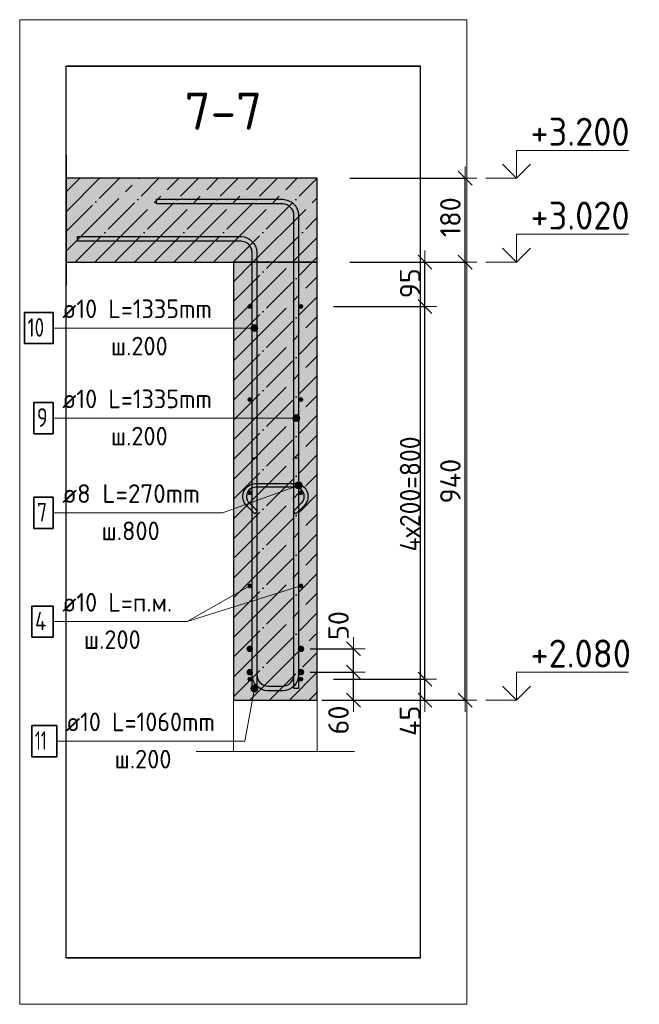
# Model space of a CAD drawing. Header units: millimetres. Extents: x -2258 to 68686, y -2266 to 30725.
# Tile 65 of 83: x 33027 to 34357, y 27339 to 29453. Entities that reach past the tile are written whole.
import ezdxf

# ---------------------------------------------------------------- set-up
doc = ezdxf.new("R2010")
doc.units = ezdxf.units.MM
doc.header["$PDMODE"] = 65
doc.linetypes.add('______11', pattern=[100, 80, -10, 0, -10])
doc.linetypes.add('______5', pattern=[220, 160, -20, 20, -20])
for name, color, linetype, lineweight in [('Standard', 7, 'Continuous', 25), ('Арм.стержн. Арматура края', 96, 'Continuous', 35), ('Арм.стержн. вертикальными 1', 22, 'Continuous', 35), ('Арм.стержн. Доп. арматура', 180, 'Continuous', 35), ('Арм.стержн.горизонт. 1', 180, 'Continuous', 35), ('Высотная отметки_ общее', 7, 'Continuous', 13), ('Размерная линия_ общее', 7, 'Continuous', 13)]:
    doc.layers.add(name, color=color, linetype=linetype, lineweight=lineweight)
doc.layers.add('Арм.стержн.Стяжки', color=7, linetype='Continuous', lineweight=35, true_color=0x501e0f)
doc.styles.add('ISOCPEUR', font='ISOCPEUR')
doc.dimstyles.new('DIMSTYLE_11', dxfattribs={"dimtxt": 44, "dimasz": 50, "dimexe": 0, "dimexo": 0, "dimgap": 22, "dimtad": 2, "dimdec": 0, "dimrnd": 5, "dimzin": 12, "dimdsep": 46, "dimtxsty": 'ISOCPEUR', "dimblk1": 'ALL_ML_STRICH', "dimblk2": 'ALL_ML_STRICH', "dimsah": 1, "dimcen": 0, "dimclrd": 7, "dimclre": 256, "dimclrt": 7, "dimadec": 0, "dimazin": 0, "dimtfac": 1, "dimtdec": 0, "dimtix": 1, "dimtmove": 2, "dimatfit": 3, "dimfxl": 0, "dimtvp": 1.2, "dimtzin": 0, "dimlwd": 0, "dimlwe": -3, "dimarcsym": 0})
doc.dimstyles.new('DIMSTYLE_3', dxfattribs={"dimtxt": 44, "dimasz": 50, "dimexe": 0, "dimexo": 0, "dimgap": 22, "dimtad": 2, "dimdec": 0, "dimrnd": 5, "dimzin": 12, "dimdsep": 46, "dimtxsty": 'ISOCPEUR', "dimblk1": 'ALL_ML_STRICH', "dimblk2": 'ALL_ML_STRICH', "dimsah": 1, "dimcen": 0, "dimclrd": 7, "dimclre": 256, "dimclrt": 7, "dimadec": 0, "dimazin": 0, "dimtfac": 1, "dimtdec": 0, "dimtix": 1, "dimtmove": 2, "dimatfit": 3, "dimfxl": 0, "dimtzin": 0, "dimlwd": 0, "dimlwe": -3, "dimarcsym": 0})

# ---------------------------------------------------------------- blocks, each defined once
blk = doc.blocks.new('ALL_ML_STRICH')
at = {"color": 0, "linetype": 'ByBlock', "lineweight": -2}
for p, q in [((0, -0.5), (0, 0.5)), ((-1, 0), (0.5, 0)), ((-0.3, -0.3), (0.3, 0.3))]:
    blk.add_line(p, q, dxfattribs=at)
blk = doc.blocks.new('*D288')
at = {"layer": 'DEFPOINTS', "color": 7, "linetype": 'Continuous', "lineweight": 13, "transparency": 33554687}
for p in [(33630.9, 28052.1), (33655.9, 27992.1), (33743.6, 27992.1)]:
    blk.add_point(p, dxfattribs=at)
at = {"layer": 'Размерная линия_ общее', "color": 253, "linetype": 'Continuous', "lineweight": -2, "true_color": 0xa0a0a0, "transparency": 33554687}
for p, q in [((33650.9, 28052.1), (33743.6, 28052.1)), ((33675.9, 27992.1), (33743.6, 27992.1))]:
    blk.add_line(p, q, dxfattribs=at)
at = {"layer": 'Размерная линия_ общее', "color": 7, "linetype": 'Continuous', "lineweight": -2, "transparency": 33554687}
blk.add_line((33743.6, 27992.1), (33743.6, 28052.1), dxfattribs=at)
at = {"layer": 'Размерная линия_ общее', "color": 7, "linetype": 'Continuous', "lineweight": 13, "transparency": 33554687, "xscale": 50, "yscale": 50, "zscale": 50}
for p, rotation in [((33743.6, 28052.1), 90), ((33743.6, 27992.1), 270)]:
    blk.add_blockref('ALL_ML_STRICH', p, dxfattribs=dict(at, rotation=rotation))
at = {"layer": 'Размерная линия_ общее', "color": 7, "linetype": 'Continuous', "lineweight": 13, "transparency": 33554687, "insert": (33711.4, 27949.4), "char_height": 44, "width": 88, "attachment_point": 5, "rotation": 90, "style": 'ISOCPEUR'}
blk.add_mtext('\\A1;{60}', dxfattribs=at)
blk = doc.blocks.new('*D289')
at = {"layer": 'DEFPOINTS', "color": 7, "linetype": 'Continuous', "lineweight": 13, "transparency": 33554687}
for p in [(33630.9, 28102.1), (33630.9, 28052.1), (33743.6, 28052.1)]:
    blk.add_point(p, dxfattribs=at)
at = {"layer": 'Размерная линия_ общее', "color": 253, "linetype": 'Continuous', "lineweight": -2, "true_color": 0xa0a0a0, "transparency": 33554687}
for p, q in [((33650.9, 28102.1), (33743.6, 28102.1)), ((33650.9, 28052.1), (33743.6, 28052.1))]:
    blk.add_line(p, q, dxfattribs=at)
at = {"layer": 'Размерная линия_ общее', "color": 7, "linetype": 'Continuous', "lineweight": -2, "transparency": 33554687}
blk.add_line((33743.6, 28052.1), (33743.6, 28102.1), dxfattribs=at)
at = {"layer": 'Размерная линия_ общее', "color": 7, "linetype": 'Continuous', "lineweight": 13, "transparency": 33554687, "xscale": 50, "yscale": 50, "zscale": 50}
for p, rotation in [((33743.6, 28102.1), 90), ((33743.6, 28052.1), 270)]:
    blk.add_blockref('ALL_ML_STRICH', p, dxfattribs=dict(at, rotation=rotation))
at = {"layer": 'Размерная линия_ общее', "color": 7, "linetype": 'Continuous', "lineweight": 13, "transparency": 33554687, "insert": (33711.5, 28152.2), "char_height": 44, "width": 88, "attachment_point": 5, "rotation": 90, "style": 'ISOCPEUR'}
blk.add_mtext('\\A1;{50}', dxfattribs=at)
blk = doc.blocks.new('*D290')
at = {"layer": 'DEFPOINTS', "color": 7, "linetype": 'Continuous', "lineweight": 13, "transparency": 33554687}
for p in [(33715.9, 28932.1), (33665.9, 27992.1), (33983.6, 27992.1)]:
    blk.add_point(p, dxfattribs=at)
at = {"layer": 'Размерная линия_ общее', "color": 253, "linetype": 'Continuous', "lineweight": -2, "true_color": 0xa0a0a0, "transparency": 33554687}
for p, q in [((33735.9, 28932.1), (33983.6, 28932.1)), ((33685.9, 27992.1), (33983.6, 27992.1))]:
    blk.add_line(p, q, dxfattribs=at)
at = {"layer": 'Размерная линия_ общее', "color": 7, "linetype": 'Continuous', "lineweight": -2, "transparency": 33554687}
blk.add_line((33983.6, 27992.1), (33983.6, 28932.1), dxfattribs=at)
at = {"layer": 'Размерная линия_ общее', "color": 7, "linetype": 'Continuous', "lineweight": 13, "transparency": 33554687, "xscale": 50, "yscale": 50, "zscale": 50}
for p, rotation in [((33983.6, 28932.1), 90), ((33983.6, 27992.1), 270)]:
    blk.add_blockref('ALL_ML_STRICH', p, dxfattribs=dict(at, rotation=rotation))
at = {"layer": 'Размерная линия_ общее', "color": 7, "linetype": 'Continuous', "lineweight": 13, "transparency": 33554687, "insert": (33951.6, 28462.1), "char_height": 44, "width": 132, "attachment_point": 5, "rotation": 90, "style": 'ISOCPEUR'}
blk.add_mtext('\\A1;{940}', dxfattribs=at)
blk = doc.blocks.new('*D291')
at = {"layer": 'DEFPOINTS', "color": 7, "linetype": 'Continuous', "lineweight": 13, "transparency": 33554687}
for p in [(33715.9, 29112.1), (33715.9, 28932.1), (33983.6, 28932.1)]:
    blk.add_point(p, dxfattribs=at)
at = {"layer": 'Размерная линия_ общее', "color": 253, "linetype": 'Continuous', "lineweight": -2, "true_color": 0xa0a0a0, "transparency": 33554687}
for p, q in [((33735.9, 29112.1), (33983.6, 29112.1)), ((33735.9, 28932.1), (33983.6, 28932.1))]:
    blk.add_line(p, q, dxfattribs=at)
at = {"layer": 'Размерная линия_ общее', "color": 7, "linetype": 'Continuous', "lineweight": -2, "transparency": 33554687}
blk.add_line((33983.6, 28932.1), (33983.6, 29112.1), dxfattribs=at)
at = {"layer": 'Размерная линия_ общее', "color": 7, "linetype": 'Continuous', "lineweight": 13, "transparency": 33554687, "xscale": 50, "yscale": 50, "zscale": 50}
for p, rotation in [((33983.6, 29112.1), 90), ((33983.6, 28932.1), 270)]:
    blk.add_blockref('ALL_ML_STRICH', p, dxfattribs=dict(at, rotation=rotation))
at = {"layer": 'Размерная линия_ общее', "color": 7, "linetype": 'Continuous', "lineweight": 13, "transparency": 33554687, "insert": (33951.6, 29028.7), "char_height": 44, "width": 132, "attachment_point": 5, "rotation": 90, "style": 'ISOCPEUR'}
blk.add_mtext('\\A1;{180}', dxfattribs=at)
blk = doc.blocks.new('COMPLEX_ELEVATIONDIM_10')
at = {"layer": 'Высотная отметки_ общее', "color": 7, "linetype": 'Continuous', "lineweight": 13, "transparency": 33554687}
for p, q in [((34093.6, 29112.1), (34093.6, 29172.1)), ((34093.6, 29172.1), (34333.6, 29172.1)), ((34093.6, 29112.1), (34063.6, 29142.1)), ((34093.6, 29112.1), (34123.6, 29142.1)), ((34093.6, 29112.1), (34027.4, 29112.1)), ((34093.6, 29112.1), (34093.6, 29112.1)), ((34093.6, 29112.1), (34093.6, 29112.1)), ((34093.6, 29112.1), (34093.6, 29112.1)), ((34093.6, 29112.1), (34093.6, 29112.1)), ((34093.6, 28932.1), (34093.6, 28992.1)), ((34093.6, 28992.1), (34333.6, 28992.1)), ((34093.6, 28932.1), (34063.6, 28962.1)), ((34093.6, 28932.1), (34123.6, 28962.1)), ((34093.6, 28932.1), (34027.4, 28932.1)), ((34093.6, 28932.1), (34093.6, 28932.1)), ((34093.6, 28932.1), (34093.6, 28932.1)), ((34093.6, 28932.1), (34093.6, 28932.1)), ((34093.6, 28932.1), (34093.6, 28932.1)), ((34093.6, 27992.1), (34093.6, 28052.1)), ((34093.6, 28052.1), (34333.6, 28052.1)), ((34093.6, 27992.1), (34063.6, 28022.1)), ((34093.6, 27992.1), (34123.6, 28022.1)), ((34093.6, 27992.1), (34093.6, 27992.1)), ((34093.6, 27992.1), (34093.6, 27992.1)), ((34093.6, 27992.1), (34093.6, 27992.1)), ((34093.6, 27992.1), (34093.6, 27992.1))]:
    blk.add_line(p, q, dxfattribs=at)
blk.add_lwpolyline([(34093.6, 27992.1), (34053.6, 27992.1), (34053.6, 27992.1), (34027.4, 27992.1)], dxfattribs=at)
at = {"layer": 'Высотная отметки_ общее', "color": 7, "linetype": 'Continuous', "lineweight": 13, "transparency": 33554687, "char_height": 60, "width": 256.287, "attachment_point": 7, "style": 'ISOCPEUR'}
for s, insert in [('\\W0.95;+3.200', (34123.6, 29182.1)), ('\\W0.95;+3.020', (34123.6, 29002.1)), ('\\W0.95;+2.080', (34123.6, 28062.1))]:
    blk.add_mtext(s, dxfattribs=dict(at, insert=insert))
blk = doc.blocks.new('*D293')
at = {"layer": 'DEFPOINTS', "color": 7, "linetype": 'Continuous', "lineweight": 13, "transparency": 33554687}
for p in [(33680.9, 28037.1), (33665.9, 27992.1), (33897.1, 27992.1)]:
    blk.add_point(p, dxfattribs=at)
at = {"layer": 'Размерная линия_ общее', "color": 253, "linetype": 'Continuous', "lineweight": -2, "true_color": 0xa0a0a0, "transparency": 33554687}
for p, q in [((33700.9, 28037.1), (33897.1, 28037.1)), ((33685.9, 27992.1), (33897.1, 27992.1))]:
    blk.add_line(p, q, dxfattribs=at)
at = {"layer": 'Размерная линия_ общее', "color": 7, "linetype": 'Continuous', "lineweight": -2, "transparency": 33554687}
blk.add_line((33897.1, 27992.1), (33897.1, 28037.1), dxfattribs=at)
at = {"layer": 'Размерная линия_ общее', "color": 7, "linetype": 'Continuous', "lineweight": 13, "transparency": 33554687, "xscale": 50, "yscale": 50, "zscale": 50}
for p, rotation in [((33897.1, 28037.1), 90), ((33897.1, 27992.1), 270)]:
    blk.add_blockref('ALL_ML_STRICH', p, dxfattribs=dict(at, rotation=rotation))
at = {"layer": 'Размерная линия_ общее', "color": 7, "linetype": 'Continuous', "lineweight": 13, "transparency": 33554687, "insert": (33864.8, 27947.8), "char_height": 44, "width": 88, "attachment_point": 5, "rotation": 90, "style": 'ISOCPEUR'}
blk.add_mtext('\\A1;{45}', dxfattribs=at)
blk = doc.blocks.new('*D294')
at = {"layer": 'DEFPOINTS', "color": 7, "linetype": 'Continuous', "lineweight": 13, "transparency": 33554687}
for p in [(33680.9, 28837.1), (33680.9, 28037.1), (33897.1, 28037.1)]:
    blk.add_point(p, dxfattribs=at)
at = {"layer": 'Размерная линия_ общее', "color": 253, "linetype": 'Continuous', "lineweight": -2, "true_color": 0xa0a0a0, "transparency": 33554687}
for p, q in [((33700.9, 28837.1), (33897.1, 28837.1)), ((33700.9, 28037.1), (33897.1, 28037.1))]:
    blk.add_line(p, q, dxfattribs=at)
at = {"layer": 'Размерная линия_ общее', "color": 7, "linetype": 'Continuous', "lineweight": -2, "transparency": 33554687}
blk.add_line((33897.1, 28037.1), (33897.1, 28837.1), dxfattribs=at)
at = {"layer": 'Размерная линия_ общее', "color": 7, "linetype": 'Continuous', "lineweight": 13, "transparency": 33554687, "xscale": 50, "yscale": 50, "zscale": 50}
for p, rotation in [((33897.1, 28837.1), 90), ((33897.1, 28037.1), 270)]:
    blk.add_blockref('ALL_ML_STRICH', p, dxfattribs=dict(at, rotation=rotation))
at = {"layer": 'Размерная линия_ общее', "color": 7, "linetype": 'Continuous', "lineweight": 13, "transparency": 33554687, "insert": (33843.1, 28311.1), "char_height": 44, "width": 2.2, "attachment_point": 1, "rotation": 90, "line_spacing_factor": 0.60241, "style": 'ISOCPEUR'}
blk.add_mtext('\\W0.91;4х200=800', dxfattribs=at)
blk = doc.blocks.new('*D295')
at = {"layer": 'DEFPOINTS', "color": 7, "linetype": 'Continuous', "lineweight": 13, "transparency": 33554687}
for p in [(33715.9, 28932.1), (33680.9, 28837.1), (33897.1, 28837.1)]:
    blk.add_point(p, dxfattribs=at)
at = {"layer": 'Размерная линия_ общее', "color": 253, "linetype": 'Continuous', "lineweight": -2, "true_color": 0xa0a0a0, "transparency": 33554687}
for p, q in [((33735.9, 28932.1), (33897.1, 28932.1)), ((33700.9, 28837.1), (33897.1, 28837.1))]:
    blk.add_line(p, q, dxfattribs=at)
at = {"layer": 'Размерная линия_ общее', "color": 7, "linetype": 'Continuous', "lineweight": -2, "transparency": 33554687}
blk.add_line((33897.1, 28837.1), (33897.1, 28932.1), dxfattribs=at)
at = {"layer": 'Размерная линия_ общее', "color": 7, "linetype": 'Continuous', "lineweight": 13, "transparency": 33554687, "xscale": 50, "yscale": 50, "zscale": 50}
for p, rotation in [((33897.1, 28932.1), 90), ((33897.1, 28837.1), 270)]:
    blk.add_blockref('ALL_ML_STRICH', p, dxfattribs=dict(at, rotation=rotation))
at = {"layer": 'Размерная линия_ общее', "color": 7, "linetype": 'Continuous', "lineweight": 13, "transparency": 33554687, "insert": (33865.1, 28886.8), "char_height": 44, "width": 88, "attachment_point": 5, "rotation": 90, "style": 'ISOCPEUR'}
blk.add_mtext('\\A1;{95}', dxfattribs=at)

msp = doc.modelspace()

# ---------------------------------------------------------------- hatches: boundary and pattern name
at = {"linetype": 'Continuous', "lineweight": -3, "transparency": 33554687}
msp.add_hatch(color=7, dxfattribs=at).paths.add_polyline_path([(33665.9, 28932.1), (33665.9, 29112.1), (33127.1, 29112.1), (33127.1, 28932.1)])
at = {"layer": 'Standard', "linetype": 'Continuous', "lineweight": -3, "transparency": 33554687}
msp.add_hatch(color=7, dxfattribs=at).paths.add_polyline_path([(33665.9, 28932.1), (33485.9, 28932.1), (33485.9, 27992.1), (33665.9, 27992.1)])
at = {"layer": 'Арм.стержн. Арматура края', "linetype": 'Continuous', "lineweight": 13, "transparency": 33554687}
for points in [[(33525.2, 28021.9), (33535.7, 28022.8), (33528.3, 28024.1)], [(33528.3, 28024.1), (33535.7, 28022.8), (33532.2, 28024.5)], [(33523.5, 28018.4), (33537.9, 28019.6), (33525.2, 28021.9)], [(33523.5, 28018.4), (33538.3, 28015.8), (33537.9, 28019.6)], [(33523.9, 28014.5), (33538.3, 28015.8), (33523.5, 28018.4)], [(33523.9, 28014.5), (33536.6, 28012.3), (33538.3, 28015.8)], [(33526.1, 28011.4), (33536.6, 28012.3), (33523.9, 28014.5)], [(33525.2, 28021.9), (33537.9, 28019.6), (33535.7, 28022.8)], [(33526.1, 28011.4), (33533.5, 28010.1), (33536.6, 28012.3)], [(33533.5, 28010.1), (33526.1, 28011.4), (33529.6, 28009.7)]]:
    msp.add_hatch(color=7, dxfattribs=at).paths.add_polyline_path(points)
at = {"layer": 'Арм.стержн. вертикальными 1', "linetype": 'Continuous', "lineweight": 13, "transparency": 33554687}
for points in [[(33524.5, 28786.9), (33524.5, 28794.4), (33523.4, 28790.7)], [(33524.5, 28794.4), (33527.2, 28784.2), (33527.2, 28797.1)], [(33524.5, 28794.4), (33524.5, 28786.9), (33527.2, 28784.2)], [(33527.2, 28797.1), (33530.9, 28783.2), (33530.9, 28798.2)], [(33527.2, 28797.1), (33527.2, 28784.2), (33530.9, 28783.2)], [(33530.9, 28798.2), (33530.9, 28783.2), (33534.7, 28784.2)], [(33530.9, 28798.2), (33534.7, 28784.2), (33534.7, 28797.1)], [(33534.7, 28797.1), (33534.7, 28784.2), (33537.4, 28786.9)], [(33534.7, 28797.1), (33537.4, 28786.9), (33537.4, 28794.4)], [(33537.4, 28794.4), (33537.4, 28786.9), (33538.4, 28790.7)], [(33614.5, 28593.6), (33614.5, 28601.1), (33613.4, 28597.4)], [(33614.5, 28601.1), (33617.2, 28590.9), (33617.2, 28603.8)], [(33614.5, 28601.1), (33614.5, 28593.6), (33617.2, 28590.9)], [(33617.2, 28603.8), (33620.9, 28589.9), (33620.9, 28604.9)], [(33617.2, 28603.8), (33617.2, 28590.9), (33620.9, 28589.9)], [(33620.9, 28604.9), (33620.9, 28589.9), (33624.7, 28590.9)], [(33620.9, 28604.9), (33624.7, 28590.9), (33624.7, 28603.8)], [(33624.7, 28603.8), (33624.7, 28590.9), (33627.4, 28593.6)], [(33624.7, 28603.8), (33627.4, 28593.6), (33627.4, 28601.1)], [(33627.4, 28601.1), (33627.4, 28593.6), (33628.4, 28597.4)]]:
    msp.add_hatch(color=7, dxfattribs=at).paths.add_polyline_path(points)
at = {"layer": 'Арм.стержн. Доп. арматура', "linetype": 'Continuous', "lineweight": 50, "transparency": 33554687}
for points in [[(33527.9, 28102.1), (33527.4, 28104.8), (33525.9, 28107), (33523.6, 28108.6), (33520.9, 28109.1), (33518.2, 28108.6), (33516, 28107), (33514.4, 28104.8), (33513.9, 28102.1), (33514.4, 28099.4), (33516, 28097.1), (33518.2, 28095.6), (33520.9, 28095.1), (33523.6, 28095.6), (33525.9, 28097.1), (33527.4, 28099.4)], [(33637.9, 28102.1), (33637.4, 28104.8), (33635.9, 28107), (33633.6, 28108.6), (33630.9, 28109.1), (33628.2, 28108.6), (33626, 28107), (33624.4, 28104.8), (33623.9, 28102.1), (33624.4, 28099.4), (33626, 28097.1), (33628.2, 28095.6), (33630.9, 28095.1), (33633.6, 28095.6), (33635.9, 28097.1), (33637.4, 28099.4)], [(33527.9, 28052.1), (33527.4, 28054.8), (33525.9, 28057), (33523.6, 28058.6), (33520.9, 28059.1), (33518.2, 28058.6), (33516, 28057), (33514.4, 28054.8), (33513.9, 28052.1), (33514.4, 28049.4), (33516, 28047.1), (33518.2, 28045.6), (33520.9, 28045.1), (33523.6, 28045.6), (33525.9, 28047.1), (33527.4, 28049.4)], [(33637.9, 28052.1), (33637.4, 28054.8), (33635.9, 28057), (33633.6, 28058.6), (33630.9, 28059.1), (33628.2, 28058.6), (33626, 28057), (33624.4, 28054.8), (33623.9, 28052.1), (33624.4, 28049.4), (33626, 28047.1), (33628.2, 28045.6), (33630.9, 28045.1), (33633.6, 28045.6), (33635.9, 28047.1), (33637.4, 28049.4)]]:
    msp.add_hatch(color=7, dxfattribs=at).paths.add_polyline_path(points)
at = {"layer": 'Арм.стержн.горизонт. 1', "linetype": 'Continuous', "lineweight": 50, "transparency": 33554687}
for points in [[(33525.9, 28837.1), (33525.5, 28839), (33524.4, 28840.6), (33522.8, 28841.7), (33520.9, 28842.1), (33519, 28841.7), (33517.4, 28840.6), (33516.3, 28839), (33515.9, 28837.1), (33516.3, 28835.2), (33517.4, 28833.5), (33519, 28832.5), (33520.9, 28832.1), (33522.8, 28832.5), (33524.4, 28833.5), (33525.5, 28835.2)], [(33635.9, 28837.1), (33635.5, 28839), (33634.4, 28840.6), (33632.8, 28841.7), (33630.9, 28842.1), (33629, 28841.7), (33627.4, 28840.6), (33626.3, 28839), (33625.9, 28837.1), (33626.3, 28835.2), (33627.4, 28833.5), (33629, 28832.5), (33630.9, 28832.1), (33632.8, 28832.5), (33634.4, 28833.5), (33635.5, 28835.2)], [(33525.9, 28637.1), (33525.5, 28639), (33524.4, 28640.6), (33522.8, 28641.7), (33520.9, 28642.1), (33519, 28641.7), (33517.4, 28640.6), (33516.3, 28639), (33515.9, 28637.1), (33516.3, 28635.2), (33517.4, 28633.5), (33519, 28632.5), (33520.9, 28632.1), (33522.8, 28632.5), (33524.4, 28633.5), (33525.5, 28635.2)], [(33635.9, 28637.1), (33635.5, 28639), (33634.4, 28640.6), (33632.8, 28641.7), (33630.9, 28642.1), (33629, 28641.7), (33627.4, 28640.6), (33626.3, 28639), (33625.9, 28637.1), (33626.3, 28635.2), (33627.4, 28633.5), (33629, 28632.5), (33630.9, 28632.1), (33632.8, 28632.5), (33634.4, 28633.5), (33635.5, 28635.2)], [(33525.9, 28437.1), (33525.5, 28439), (33524.4, 28440.6), (33522.8, 28441.7), (33520.9, 28442.1), (33519, 28441.7), (33517.4, 28440.6), (33516.3, 28439), (33515.9, 28437.1), (33516.3, 28435.2), (33517.4, 28433.5), (33519, 28432.5), (33520.9, 28432.1), (33522.8, 28432.5), (33524.4, 28433.5), (33525.5, 28435.2)], [(33635.9, 28437.1), (33635.5, 28439), (33634.4, 28440.6), (33632.8, 28441.7), (33630.9, 28442.1), (33629, 28441.7), (33627.4, 28440.6), (33626.3, 28439), (33625.9, 28437.1), (33626.3, 28435.2), (33627.4, 28433.5), (33629, 28432.5), (33630.9, 28432.1), (33632.8, 28432.5), (33634.4, 28433.5), (33635.5, 28435.2)], [(33525.9, 28237.1), (33525.5, 28239), (33524.4, 28240.6), (33522.8, 28241.7), (33520.9, 28242.1), (33519, 28241.7), (33517.4, 28240.6), (33516.3, 28239), (33515.9, 28237.1), (33516.3, 28235.2), (33517.4, 28233.5), (33519, 28232.5), (33520.9, 28232.1), (33522.8, 28232.5), (33524.4, 28233.5), (33525.5, 28235.2)], [(33635.9, 28237.1), (33635.5, 28239), (33634.4, 28240.6), (33632.8, 28241.7), (33630.9, 28242.1), (33629, 28241.7), (33627.4, 28240.6), (33626.3, 28239), (33625.9, 28237.1), (33626.3, 28235.2), (33627.4, 28233.5), (33629, 28232.5), (33630.9, 28232.1), (33632.8, 28232.5), (33634.4, 28233.5), (33635.5, 28235.2)], [(33525.9, 28037.1), (33525.5, 28039), (33524.4, 28040.6), (33522.8, 28041.7), (33520.9, 28042.1), (33519, 28041.7), (33517.4, 28040.6), (33516.3, 28039), (33515.9, 28037.1), (33516.3, 28035.2), (33517.4, 28033.5), (33519, 28032.5), (33520.9, 28032.1), (33522.8, 28032.5), (33524.4, 28033.5), (33525.5, 28035.2)], [(33635.9, 28037.1), (33635.5, 28039), (33634.4, 28040.6), (33632.8, 28041.7), (33630.9, 28042.1), (33629, 28041.7), (33627.4, 28040.6), (33626.3, 28039), (33625.9, 28037.1), (33626.3, 28035.2), (33627.4, 28033.5), (33629, 28032.5), (33630.9, 28032.1), (33632.8, 28032.5), (33634.4, 28033.5), (33635.5, 28035.2)]]:
    msp.add_hatch(color=4, dxfattribs=at).paths.add_polyline_path(points)
at = {"layer": 'Арм.стержн.Стяжки', "linetype": 'Continuous', "lineweight": 13, "transparency": 33554687}
for points in [[(33618.6, 28454.4), (33624.6, 28445.7), (33620.2, 28457.9)], [(33621.1, 28447.4), (33618.6, 28454.4), (33618.9, 28450.5)], [(33618.6, 28454.4), (33621.1, 28447.4), (33624.6, 28445.7)], [(33620.2, 28457.9), (33628.5, 28446), (33623.4, 28460.1)], [(33620.2, 28457.9), (33624.6, 28445.7), (33628.5, 28446)], [(33623.4, 28460.1), (33631.7, 28448.3), (33627.3, 28460.4)], [(33623.4, 28460.1), (33628.5, 28446), (33631.7, 28448.3)], [(33627.3, 28460.4), (33631.7, 28448.3), (33633.3, 28451.8)], [(33627.3, 28460.4), (33633.3, 28451.8), (33630.7, 28458.8)], [(33630.7, 28458.8), (33633.3, 28451.8), (33633, 28455.6)]]:
    msp.add_hatch(color=7, dxfattribs=at).paths.add_polyline_path(points)

# ---------------------------------------------------------------- linework, layer by layer
at = {"color": 7, "linetype": 'Continuous', "lineweight": 25, "transparency": 33554687}
for p, q in [((33127.1, 29162.1), (33127.1, 28882.1)), ((33665.9, 29112.1), (33127.1, 29112.1)), ((33665.9, 28932.1), (33665.9, 29112.1)), ((33127.1, 28932.1), (33485.9, 28932.1)), ((33485.9, 28932.1), (33665.9, 28932.1))]:
    msp.add_line(p, q, dxfattribs=at)
at = {"color": 7, "linetype": '______11', "lineweight": -3, "transparency": 33554687}
for p, q in [((33127.1, 29082.9), (33156.3, 29112.1)), ((33127.1, 28998), (33241.1, 29112.1)), ((33146, 28932.1), (33326, 29112.1)), ((33230.9, 28932.1), (33410.9, 29112.1)), ((33315.7, 28932.1), (33495.7, 29112.1)), ((33400.6, 28932.1), (33580.6, 29112.1)), ((33485.4, 28932.1), (33665.4, 29112.1)), ((33570.3, 28932.1), (33665.9, 29027.7)), ((33655.1, 28932.1), (33665.9, 28942.9))]:
    msp.add_line(p, q, dxfattribs=at)
at = {"color": 7, "linetype": '______5', "lineweight": -3, "transparency": 33554687}
for p, q in [((33127.1, 29040.4), (33198.7, 29112.1)), ((33127.1, 28955.6), (33283.6, 29112.1)), ((33188.4, 28932.1), (33368.4, 29112.1)), ((33273.3, 28932.1), (33453.3, 29112.1)), ((33358.1, 28932.1), (33538.1, 29112.1)), ((33443, 28932.1), (33623, 29112.1)), ((33527.8, 28932.1), (33665.9, 29070.1)), ((33612.7, 28932.1), (33665.9, 28985.3))]:
    msp.add_line(p, q, dxfattribs=at)
at = {"layer": 'Standard', "color": 52, "linetype": 'Continuous', "lineweight": -3, "transparency": 33554687}
for p, q in [((33127.1, 27439.2), (33127.1, 29352.5)), ((33127.1, 27439.2), (33127.1, 29352.5)), ((33127.1, 29352.5), (33887.1, 29352.5)), ((33887.1, 29352.5), (33127.1, 29352.5)), ((33887.1, 27439.2), (33887.1, 29352.5)), ((33887.1, 27439.2), (33887.1, 29352.5)), ((33127.1, 27439.2), (33887.1, 27439.2)), ((33887.1, 27439.2), (33127.1, 27439.2))]:
    msp.add_line(p, q, dxfattribs=at)
at = {"layer": 'Standard', "color": 7, "linetype": '______11', "lineweight": -3, "transparency": 33554687}
for p, q in [((33485.9, 28762.9), (33655.1, 28932.1)), ((33485.9, 28847.7), (33570.3, 28932.1)), ((33485.9, 28678), (33665.9, 28858)), ((33485.9, 28593.2), (33665.9, 28773.2)), ((33485.9, 28508.3), (33665.9, 28688.3)), ((33485.9, 28423.5), (33665.9, 28603.5)), ((33485.9, 28338.6), (33665.9, 28518.6)), ((33485.9, 28253.8), (33665.9, 28433.8)), ((33485.9, 28168.9), (33665.9, 28348.9)), ((33485.9, 28084), (33665.9, 28264)), ((33485.9, 27999.2), (33665.9, 28179.2)), ((33563.6, 27992.1), (33665.9, 28094.3)), ((33648.5, 27992.1), (33665.9, 28009.5))]:
    msp.add_line(p, q, dxfattribs=at)
at = {"layer": 'Standard', "color": 7, "linetype": '______5', "lineweight": -3, "transparency": 33554687}
for p, q in [((33485.9, 28805.3), (33612.7, 28932.1)), ((33485.9, 28890.1), (33527.8, 28932.1)), ((33485.9, 28720.4), (33665.9, 28900.4)), ((33485.9, 28635.6), (33665.9, 28815.6)), ((33485.9, 28550.7), (33665.9, 28730.7)), ((33485.9, 28465.9), (33665.9, 28645.9)), ((33485.9, 28381), (33665.9, 28561)), ((33485.9, 28296.2), (33665.9, 28476.2)), ((33485.9, 28211.3), (33665.9, 28391.3)), ((33485.9, 28126.5), (33665.9, 28306.5)), ((33485.9, 28041.6), (33665.9, 28221.6)), ((33521.2, 27992.1), (33665.9, 28136.8)), ((33606.1, 27992.1), (33665.9, 28051.9))]:
    msp.add_line(p, q, dxfattribs=at)
at = {"layer": 'Standard', "color": 7, "linetype": 'Continuous', "lineweight": 25, "transparency": 33554687}
for p, q in [((33665.9, 28932.1), (33485.9, 28932.1)), ((33485.9, 28932.1), (33485.9, 27992.1)), ((33665.9, 27992.1), (33665.9, 28932.1)), ((33485.9, 27992.1), (33665.9, 27992.1))]:
    msp.add_line(p, q, dxfattribs=at)
at = {"layer": 'Standard', "color": 7, "linetype": 'Continuous', "lineweight": 13, "transparency": 33554687}
for p, q in [((33386.7, 28160.7), (33630.9, 28237.1)), ((33405.9, 27882.1), (33745.9, 27882.1))]:
    msp.add_line(p, q, dxfattribs=at)
msp.add_lwpolyline([(33027.1, 27339.2), (33987.1, 27339.2), (33987.1, 29452.5), (33027.1, 29452.5), (33027.1, 27339.2)], dxfattribs=at)
msp.add_lwpolyline([(33485.9, 27992.1), (33665.9, 27992.1), (33665.9, 27882.1), (33485.9, 27882.1), (33485.9, 27992.1)], close=True, dxfattribs=at)
at = {"layer": 'Арм.стержн. Арматура края', "color": 7, "linetype": 'Continuous', "lineweight": 13, "transparency": 33554687}
for p, q in [((33532.2, 28024.5), (33532.2, 28024.5)), ((33510.7, 27904), (33530.9, 28017.1)), ((33523.5, 28018.4), (33523.5, 28018.4)), ((33529.6, 28009.7), (33529.6, 28009.7)), ((33538.3, 28015.8), (33538.3, 28015.8)), ((33106.7, 27904), (33510.7, 27904))]:
    msp.add_line(p, q, dxfattribs=at)
at = {"layer": 'Арм.стержн. Арматура края', "color": 4, "linetype": 'Continuous', "lineweight": 25, "transparency": 33554687}
msp.add_lwpolyline([(33625.9, 28512.1), (33625.9, 28045.4), (33625.1, 28039.3), (33623, 28033), (33619.7, 28027.1), (33615.7, 28022.3), (33610.9, 28018.3), (33605, 28015), (33598.7, 28012.9), (33592.6, 28012.1), (33559.2, 28012.1), (33553.1, 28012.9), (33546.8, 28015), (33541, 28018.3), (33536.1, 28022.3), (33532.1, 28027.1), (33528.8, 28033), (33526.8, 28039.3), (33525.9, 28045.4), (33525.9, 28512.1), (33535.9, 28512.1), (33535.9, 28046.1), (33536.5, 28041.6), (33538, 28037), (33540.4, 28032.8), (33543.2, 28029.4), (33546.7, 28026.6), (33550.8, 28024.2), (33555.4, 28022.7), (33559.9, 28022.1), (33591.9, 28022.1), (33596.4, 28022.7), (33601, 28024.2), (33605.2, 28026.6), (33608.6, 28029.4), (33611.4, 28032.8), (33613.8, 28037), (33615.3, 28041.6), (33615.9, 28046.1), (33615.9, 28512.1), (33625.9, 28512.1)], dxfattribs=at)
at = {"layer": 'Арм.стержн. Арматура края', "color": 7, "linetype": 'Continuous', "lineweight": 35, "transparency": 33554687}
msp.add_lwpolyline([(33053.3, 27870.7), (33106.7, 27870.7), (33106.7, 27937.4), (33053.3, 27937.4), (33053.3, 27870.7)], dxfattribs=at)
at = {"layer": 'Арм.стержн. Арматура края', "color": 7, "linetype": 'Continuous', "lineweight": 13, "transparency": 33554687}
msp.add_circle((33530.9, 28017.1), 7.5, dxfattribs=at)
at = {"layer": 'Арм.стержн. вертикальными 1', "color": 7, "linetype": 'Continuous', "lineweight": 13, "transparency": 33554687}
for p, q in [((33098.7, 28790.7), (33502.7, 28790.7)), ((33502.7, 28790.7), (33530.9, 28790.7)), ((33523.4, 28790.7), (33523.4, 28790.7)), ((33530.9, 28798.2), (33530.9, 28798.2)), ((33538.4, 28790.7), (33538.4, 28790.7)), ((33530.9, 28783.2), (33530.9, 28783.2)), ((33098.7, 28597.4), (33502.7, 28597.4)), ((33502.7, 28597.4), (33620.9, 28597.4)), ((33613.4, 28597.4), (33613.4, 28597.4)), ((33620.9, 28604.9), (33620.9, 28604.9)), ((33628.4, 28597.4), (33628.4, 28597.4)), ((33620.9, 28589.9), (33620.9, 28589.9))]:
    msp.add_line(p, q, dxfattribs=at)
at = {"layer": 'Арм.стержн. вертикальными 1', "color": 4, "linetype": 'Continuous', "lineweight": 25, "transparency": 33554687}
for points in [[(33615.9, 28017.1), (33615.9, 29033), (33615.3, 29037.6), (33613.8, 29042.1), (33611.4, 29046.3), (33608.6, 29049.7), (33605.2, 29052.6), (33601, 29054.9), (33596.4, 29056.5), (33591.9, 29057.1), (33320.9, 29057.1), (33320.9, 29067.1), (33592.6, 29067.1), (33598.7, 29066.2), (33605, 29064.1), (33610.9, 29060.9), (33615.7, 29056.8), (33619.7, 29052), (33623, 29046.2), (33625.1, 29039.8), (33625.9, 29033.7), (33625.9, 28017.1), (33615.9, 28017.1)], [(33525.9, 28017.1), (33525.9, 28953), (33525.3, 28957.6), (33523.8, 28962.1), (33521.4, 28966.3), (33518.6, 28969.7), (33515.2, 28972.6), (33511, 28974.9), (33506.4, 28976.5), (33501.9, 28977.1), (33150.9, 28977.1), (33150.9, 28987.1), (33502.6, 28987.1), (33508.7, 28986.2), (33515, 28984.1), (33520.9, 28980.9), (33525.7, 28976.8), (33529.7, 28972), (33533, 28966.2), (33535.1, 28959.8), (33535.9, 28953.7), (33535.9, 28017.1), (33525.9, 28017.1)]]:
    msp.add_lwpolyline(points, dxfattribs=at)
at = {"layer": 'Арм.стержн. вертикальными 1', "color": 7, "linetype": 'Continuous', "lineweight": 35, "transparency": 33554687}
for points in [[(33037.3, 28757.4), (33098.7, 28757.4), (33098.7, 28824), (33037.3, 28824), (33037.3, 28757.4)], [(33057.3, 28564), (33098.7, 28564), (33098.7, 28630.7), (33057.3, 28630.7), (33057.3, 28564)]]:
    msp.add_lwpolyline(points, dxfattribs=at)
at = {"layer": 'Арм.стержн. вертикальными 1', "color": 7, "linetype": 'Continuous', "lineweight": 13, "transparency": 33554687}
for centre in [(33530.9, 28790.7), (33620.9, 28597.4)]:
    msp.add_circle(centre, 7.5, dxfattribs=at)
at = {"layer": 'Арм.стержн.горизонт. 1', "color": 7, "linetype": 'Continuous', "lineweight": 13, "transparency": 33554687}
for p, q in [((33386.7, 28160.7), (33520.9, 28237.1)), ((33098.7, 28160.7), (33386.7, 28160.7))]:
    msp.add_line(p, q, dxfattribs=at)
at = {"layer": 'Арм.стержн.горизонт. 1', "color": 7, "linetype": 'Continuous', "lineweight": 35, "transparency": 33554687}
msp.add_lwpolyline([(33053.3, 28127.4), (33098.7, 28127.4), (33098.7, 28194), (33053.3, 28194), (33053.3, 28127.4)], dxfattribs=at)
at = {"layer": 'Арм.стержн.Стяжки', "color": 7, "linetype": 'Continuous', "lineweight": 13, "transparency": 33554687}
for p, q in [((33462.7, 28394), (33625.9, 28453.1)), ((33618.9, 28450.5), (33618.9, 28450.5)), ((33623.4, 28460.1), (33623.4, 28460.1)), ((33628.5, 28446), (33628.5, 28446)), ((33633, 28455.6), (33633, 28455.6)), ((33098.7, 28394), (33462.7, 28394))]:
    msp.add_line(p, q, dxfattribs=at)
at = {"layer": 'Арм.стержн.Стяжки', "color": 40, "linetype": 'Continuous', "lineweight": 25, "transparency": 33554687}
msp.add_lwpolyline([(33614.5, 28397.4), (33632.3, 28415.2), (33633.6, 28416.6), (33634.7, 28418.2), (33635.6, 28419.8), (33636.4, 28421.4), (33637, 28423.2), (33637.5, 28425), (33637.8, 28426.8), (33637.9, 28428.7), (33637.9, 28429.9), (33637.4, 28433.5), (33636.2, 28437.1), (33634.3, 28440.5), (33632.1, 28443.2), (33629.3, 28445.5), (33626, 28447.4), (33622.3, 28448.6), (33618.7, 28449.1), (33533.2, 28449.1), (33529.5, 28448.6), (33525.9, 28447.4), (33522.5, 28445.5), (33519.8, 28443.2), (33517.5, 28440.5), (33515.6, 28437.1), (33514.4, 28433.5), (33513.9, 28429.9), (33513.9, 28428.7), (33514.1, 28426.8), (33514.4, 28425), (33514.8, 28423.2), (33515.5, 28421.4), (33516.2, 28419.8), (33517.2, 28418.2), (33518.3, 28416.6), (33519.5, 28415.2), (33537.4, 28397.4), (33531.7, 28391.7), (33513.7, 28409.8), (33512, 28411.7), (33510.5, 28413.8), (33509.2, 28416), (33508.1, 28418.4), (33507.2, 28420.8), (33506.5, 28423.3), (33506.1, 28425.9), (33505.9, 28428.4), (33505.9, 28430.4), (33506.6, 28435.3), (33508.3, 28440.4), (33510.9, 28445), (33514.1, 28448.9), (33518, 28452.1), (33522.6, 28454.7), (33527.7, 28456.4), (33532.6, 28457.1), (33619.3, 28457.1), (33624.1, 28456.4), (33629.2, 28454.7), (33633.9, 28452.1), (33637.7, 28448.9), (33641, 28445), (33643.6, 28440.4), (33645.3, 28435.3), (33645.9, 28430.4), (33645.9, 28428.4), (33645.8, 28425.9), (33645.3, 28423.3), (33644.7, 28420.8), (33643.8, 28418.4), (33642.7, 28416), (33641.4, 28413.8), (33639.9, 28411.7), (33638.2, 28409.8), (33620.1, 28391.7), (33614.5, 28397.4)], dxfattribs=at)
at = {"layer": 'Арм.стержн.Стяжки', "color": 7, "linetype": 'Continuous', "lineweight": 35, "transparency": 33554687}
msp.add_lwpolyline([(33057.3, 28360.7), (33098.7, 28360.7), (33098.7, 28427.4), (33057.3, 28427.4), (33057.3, 28360.7)], dxfattribs=at)
at = {"layer": 'Арм.стержн.Стяжки', "color": 7, "linetype": 'Continuous', "lineweight": 13, "transparency": 33554687}
msp.add_circle((33625.9, 28453.1), 7.5, dxfattribs=at)

# ---------------------------------------------------------------- block references
at = {"layer": 'Высотная отметки_ общее', "color": 7, "linetype": 'Continuous', "lineweight": 13, "transparency": 33554687}
msp.add_blockref('COMPLEX_ELEVATIONDIM_10', (0, 0), dxfattribs=at)

# ---------------------------------------------------------------- texts
at = {"layer": 'Standard', "color": 7, "linetype": 'Continuous', "lineweight": 13, "transparency": 33554687, "insert": (33380.9, 29216.1), "char_height": 80, "width": 204.522, "attachment_point": 7, "style": 'ISOCPEUR'}
msp.add_mtext('\\A1;{\\fISOCPEUR|i0|b0;\\H80.000000;\\W1.000000;\\C7;7-7}\\P', dxfattribs=at)
at = {"layer": 'Арм.стержн. Арматура края', "color": 7, "linetype": 'Continuous', "lineweight": 25, "transparency": 33554687, "char_height": 40, "attachment_point": 7, "style": 'ISOCPEUR'}
for s, insert, width in [('\\W0.94;ø10 L=1060mm ', (33126.7, 27925.4), 382.615), ('\\W0.62;11', (33060, 27885.4), 52.5), ('\\W0.95;ш.200 ', (33230.7, 27845.4), 174.933)]:
    msp.add_mtext(s, dxfattribs=dict(at, insert=insert, width=width))
at = {"layer": 'Арм.стержн. вертикальными 1', "color": 7, "linetype": 'Continuous', "lineweight": 25, "transparency": 33554687, "char_height": 40, "attachment_point": 7, "style": 'ISOCPEUR'}
for s, insert, width in [('\\W0.94;ø10 L=1335mm ', (33118.7, 28812), 382.615), ('\\W0.75;10', (33044, 28772), 62.971), ('\\W0.95;ш.200 ', (33222.7, 28732), 174.933), ('\\W0.94;ø10 L=1335mm ', (33118.7, 28618.7), 382.615), ('\\W0.78;9', (33064, 28578.7), 43.521), ('\\W0.95;ш.200 ', (33222.7, 28538.7), 174.933)]:
    msp.add_mtext(s, dxfattribs=dict(at, insert=insert, width=width))
at = {"layer": 'Арм.стержн.горизонт. 1', "color": 7, "linetype": 'Continuous', "lineweight": 25, "transparency": 33554687, "char_height": 40, "attachment_point": 7, "style": 'ISOCPEUR'}
for s, insert, width in [('\\W0.94;ø10 L=п.м.', (33118.7, 28182), 266.644), ('\\W0.80;4', (33060, 28142), 47.978), ('\\W0.95;ш.200 ', (33164.7, 28102), 174.933)]:
    msp.add_mtext(s, dxfattribs=dict(at, insert=insert, width=width))
at = {"layer": 'Арм.стержн.Стяжки', "color": 7, "linetype": 'Continuous', "lineweight": 25, "transparency": 33554687, "char_height": 40, "attachment_point": 7, "style": 'ISOCPEUR'}
for s, insert, width in [('\\W0.98;ø8 L=270mm ', (33118.7, 28415.4), 343.369), ('\\W0.78;7', (33064, 28375.4), 43.521), ('\\W0.95;ш.800 ', (33202.7, 28335.4), 174.933)]:
    msp.add_mtext(s, dxfattribs=dict(at, insert=insert, width=width))

# ---------------------------------------------------------------- dimensions: what is measured, and where the dimension line sits
at = {"layer": 'Размерная линия_ общее', "color": 7, "linetype": 'Continuous', "lineweight": 13, "transparency": 33554687}
for base, p1, p2, dimstyle, picture, middle in [((33983.6, 29112.1), (33735.9, 28932.1), (33735.9, 29112.1), 'DIMSTYLE_3', '*D291', (33951.6, 29028.7)), ((33983.6, 28932.1), (33685.9, 27992.1), (33735.9, 28932.1), 'DIMSTYLE_3', '*D290', (33951.6, 28462.1)), ((33897.1, 28932.1), (33700.9, 28837.1), (33735.9, 28932.1), 'DIMSTYLE_3', '*D295', (33865.1, 28886.8)), ((33743.6, 28102.1), (33650.9, 28052.1), (33650.9, 28102.1), 'DIMSTYLE_11', '*D289', (33711.5, 28152.2)), ((33743.6, 28052.1), (33675.9, 27992.1), (33650.9, 28052.1), 'DIMSTYLE_11', '*D288', (33711.4, 27949.4)), ((33897.1, 28037.1), (33685.9, 27992.1), (33700.9, 28037.1), 'DIMSTYLE_11', '*D293', (33864.8, 27947.8))]:
    dim = msp.add_linear_dim(base=base, p1=p1, p2=p2, angle=90, dimstyle=dimstyle, override={"dimpost": '<>', "dimclrd": 7, "dimclre": 253, "dimclrt": 7, "dimlwd": 0, "dimlwe": 65533}, dxfattribs=at)
    dim.commit()
    dim.dimension.update_dxf_attribs({"geometry": picture, "text_midpoint": middle, "dimtype": 160})
dim = msp.add_linear_dim(base=(33897.1, 28837.1), p1=(33700.9, 28037.1), p2=(33700.9, 28837.1), angle=90, text='\\W0.91;4х200=800', dimstyle='DIMSTYLE_3', override={"dimpost": '<>', "dimclrd": 7, "dimclre": 253, "dimclrt": 7, "dimlwd": 0, "dimlwe": 65533}, dxfattribs=at)
dim.commit()
dim.dimension.update_dxf_attribs({"geometry": '*D294', "text_midpoint": (33875.1, 28437.1), "dimtype": 160})

doc.saveas('drawing.dxf')
